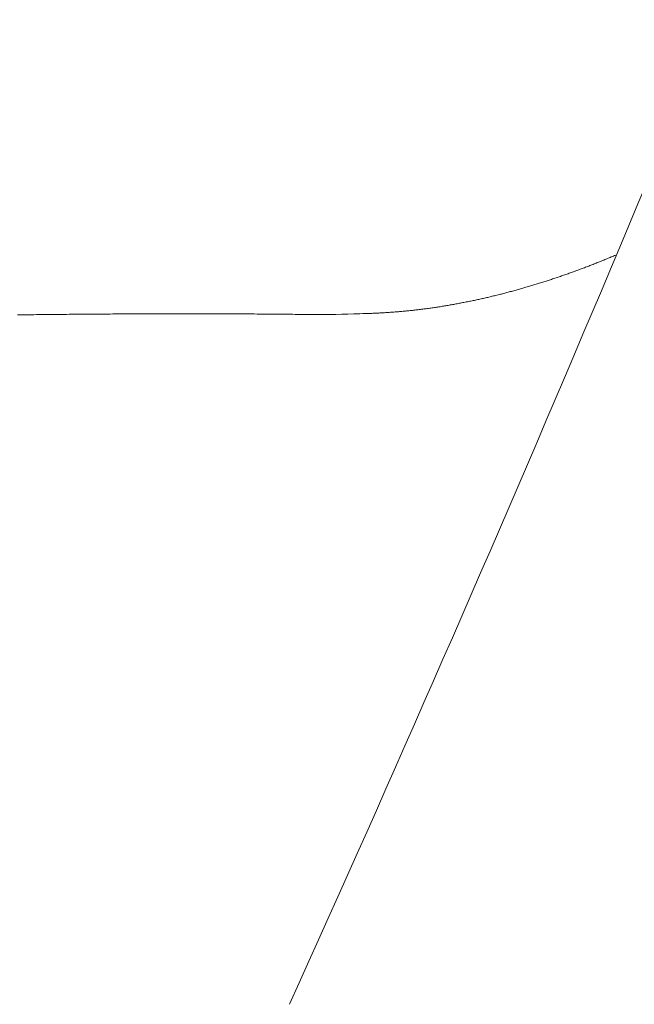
# Model space of a CAD drawing. Header units: millimetres. Extents: x -2274 to 12297, y -16157 to 26321.
# Tile 249 of 256: x -481.54 to -478.63, y -851.03 to -846.37. Entities that reach past the tile are written whole.
import ezdxf

# ---------------------------------------------------------------- set-up
doc = ezdxf.new("R2010")
doc.units = ezdxf.units.MM

msp = doc.modelspace()

# ---------------------------------------------------------------- linework, layer by layer
at = {"color": 253, "linetype": 'ByBlock', "lineweight": 13}
for points in [[(-480.2607, -851.0264, 0.01172), (-477.4773, -844.4528)], [(-480.1825, -847.7651, 0.011169), (-479.9575, -847.7626)], [(-479.8994, -847.7608, 0.001714), (-479.9575, -847.7627)]]:
    msp.add_lwpolyline(points, format="xyb", dxfattribs=at)
at = {"color": 253, "lineweight": 13}
for points in [[(-479.8995, -847.7608, 0), (-479.8935, -847.7606, 0), (-479.8885, -847.7604, 0), (-479.8825, -847.7603, 0), (-479.8775, -847.7601, 0), (-479.8715, -847.7599, 0), (-479.8665, -847.7596, 0), (-479.8615, -847.7594, 0), (-479.8555, -847.7592, 0), (-479.8505, -847.7589, 0), (-479.8445, -847.7587, 0), (-479.8395, -847.7584, 0), (-479.8335, -847.7581, 0), (-479.8285, -847.7578, 0), (-479.8225, -847.7575, 0), (-479.8175, -847.7572, 0), (-479.8115, -847.7569, 0), (-479.8065, -847.7565, 0), (-479.8005, -847.7562, 0), (-479.7955, -847.7558, 0), (-479.7895, -847.7554, 0), (-479.7845, -847.755, 0), (-479.7785, -847.7546, 0), (-479.7735, -847.7542, 0), (-479.7675, -847.7538, 0), (-479.7625, -847.7534, 0), (-479.7565, -847.7529, 0), (-479.7515, -847.7525, 0), (-479.7455, -847.752, 0), (-479.7405, -847.7516, 0), (-479.7355, -847.7511, 0), (-479.7295, -847.7506, 0), (-479.7245, -847.7501, 0), (-479.7185, -847.7496, 0), (-479.7135, -847.749, 0), (-479.7075, -847.7485, 0), (-479.7025, -847.7479, 0), (-479.6965, -847.7474, 0), (-479.6915, -847.7468, 0), (-479.6855, -847.7462, 0), (-479.6805, -847.7456, 0), (-479.6745, -847.745, 0), (-479.6695, -847.7444, 0), (-479.6645, -847.7438, 0), (-479.6585, -847.7432, 0), (-479.6535, -847.7425, 0), (-479.6475, -847.7419, 0), (-479.6425, -847.7412, 0), (-479.6365, -847.7405, 0), (-479.6315, -847.7398, 0), (-479.6255, -847.7391, 0), (-479.6205, -847.7384, 0), (-479.6155, -847.7377, 0), (-479.6095, -847.737, 0), (-479.6045, -847.7362, 0), (-479.5985, -847.7355, 0), (-479.5935, -847.7347, 0), (-479.5875, -847.734, 0), (-479.5825, -847.7332, 0), (-479.5765, -847.7324, 0), (-479.5715, -847.7316, 0), (-479.5665, -847.7308, 0), (-479.5605, -847.73, 0), (-479.5555, -847.7291, 0), (-479.5495, -847.7283, 0), (-479.5445, -847.7274, 0), (-479.5385, -847.7266, 0), (-479.5335, -847.7257, 0), (-479.5285, -847.7248, 0), (-479.5225, -847.7239, 0), (-479.5175, -847.723, 0), (-479.5115, -847.7221, 0), (-479.5065, -847.7212, 0), (-479.5015, -847.7202, 0), (-479.4955, -847.7193, 0), (-479.4905, -847.7183, 0), (-479.4845, -847.7174, 0), (-479.4795, -847.7164, 0), (-479.4745, -847.7154, 0), (-479.4685, -847.7144, 0), (-479.4635, -847.7134, 0), (-479.4575, -847.7124, 0), (-479.4525, -847.7114, 0), (-479.4475, -847.7104, 0), (-479.4415, -847.7093, 0), (-479.4365, -847.7083, 0), (-479.4305, -847.7072, 0), (-479.4255, -847.7061, 0), (-479.4205, -847.7051, 0), (-479.4145, -847.704, 0), (-479.4095, -847.7029, 0), (-479.4045, -847.7018, 0), (-479.3985, -847.7007, 0), (-479.3935, -847.6995, 0), (-479.3875, -847.6984, 0), (-479.3825, -847.6972, 0), (-479.3775, -847.6961, 0), (-479.3715, -847.6949, 0), (-479.3665, -847.6938, 0), (-479.3615, -847.6926, 0), (-479.3555, -847.6914, 0), (-479.3505, -847.6902, 0), (-479.3455, -847.689, 0), (-479.3395, -847.6878, 0), (-479.3345, -847.6865, 0), (-479.3285, -847.6853, 0), (-479.3235, -847.6841, 0), (-479.3185, -847.6828, 0), (-479.3125, -847.6815, 0), (-479.3075, -847.6803, 0), (-479.3025, -847.679, 0), (-479.2965, -847.6777, 0), (-479.2915, -847.6764, 0), (-479.2865, -847.6751, 0), (-479.2805, -847.6738, 0), (-479.2755, -847.6725, 0), (-479.2705, -847.6711, 0), (-479.2645, -847.6698, 0), (-479.2595, -847.6684, 0), (-479.2545, -847.6671, 0), (-479.2495, -847.6657, 0), (-479.2435, -847.6643, 0), (-479.2385, -847.6629, 0), (-479.2335, -847.6616, 0), (-479.2275, -847.6602, 0), (-479.2225, -847.6587, 0), (-479.2175, -847.6573, 0), (-479.2115, -847.6559, 0), (-479.2065, -847.6545, 0), (-479.2015, -847.653, 0), (-479.1955, -847.6516, 0), (-479.1905, -847.6501, 0), (-479.1855, -847.6486, 0), (-479.1805, -847.6472, 0), (-479.1745, -847.6457, 0), (-479.1695, -847.6442, 0), (-479.1645, -847.6427, 0), (-479.1585, -847.6412, 0), (-479.1535, -847.6396, 0), (-479.1485, -847.6381, 0), (-479.1435, -847.6366, 0), (-479.1375, -847.635, 0), (-479.1325, -847.6335, 0), (-479.1275, -847.6319, 0), (-479.1225, -847.6304, 0), (-479.1165, -847.6288, 0), (-479.1115, -847.6272, 0), (-479.1065, -847.6256, 0), (-479.1015, -847.624, 0), (-479.0955, -847.6224, 0), (-479.0905, -847.6208, 0), (-479.0855, -847.6192, 0), (-479.0805, -847.6175, 0), (-479.0745, -847.6159, 0), (-479.0695, -847.6142, 0), (-479.0645, -847.6126, 0), (-479.0595, -847.6109, 0), (-479.0535, -847.6092, 0), (-479.0485, -847.6076, 0), (-479.0435, -847.6059, 0), (-479.0385, -847.6042, 0), (-479.0335, -847.6025, 0), (-479.0275, -847.6008, 0), (-479.0225, -847.599, 0), (-479.0175, -847.5973, 0), (-479.0125, -847.5956, 0), (-479.0065, -847.5938, 0), (-479.0015, -847.5921, 0), (-478.9965, -847.5903, 0), (-478.9915, -847.5886, 0), (-478.9865, -847.5868, 0), (-478.9805, -847.585, 0), (-478.9755, -847.5832, 0), (-478.9705, -847.5814, 0), (-478.9655, -847.5796, 0), (-478.9605, -847.5778, 0), (-478.9555, -847.576, 0), (-478.9495, -847.5742, 0), (-478.9445, -847.5723, 0), (-478.9395, -847.5705, 0), (-478.9345, -847.5687, 0), (-478.9295, -847.5668, 0), (-478.9245, -847.5649, 0), (-478.9185, -847.5631, 0), (-478.9135, -847.5612, 0), (-478.9085, -847.5593, 0), (-478.9035, -847.5574, 0), (-478.8985, -847.5555, 0), (-478.8935, -847.5536, 0), (-478.8875, -847.5517, 0), (-478.8825, -847.5498, 0), (-478.8775, -847.5478, 0), (-478.8725, -847.5459, 0), (-478.8675, -847.544, 0), (-478.8625, -847.542, 0), (-478.8575, -847.5401, 0), (-478.8525, -847.5381, 0), (-478.8465, -847.5361, 0), (-478.8415, -847.5341, 0), (-478.8365, -847.5322, 0), (-478.8315, -847.5302, 0), (-478.8265, -847.5282, 0), (-478.8215, -847.5262, 0), (-478.8165, -847.5241, 0), (-478.8115, -847.5221, 0), (-478.8065, -847.5201, 0), (-478.8005, -847.5181, 0), (-478.7955, -847.516, 0), (-478.7905, -847.514, 0), (-478.7855, -847.5119, 0), (-478.7805, -847.5098, 0), (-478.7755, -847.5078, 0), (-478.7705, -847.5057, 0), (-478.7655, -847.5036, 0), (-478.7605, -847.5015, 0), (-478.7555, -847.4994, 0), (-478.7505, -847.4973, 0), (-478.7455, -847.4952, 0), (-478.7405, -847.4931, 0), (-478.7345, -847.491, 0), (-478.7295, -847.4888, 0), (-478.7245, -847.4867, 0), (-478.7195, -847.4846, 0), (-478.7145, -847.4824, 0)], [(-480.1825, -847.7651, 0), (-480.1955, -847.765, 0), (-480.2085, -847.7648, 0), (-480.2215, -847.7647, 0), (-480.2345, -847.7645, 0), (-480.2465, -847.7644, 0), (-480.2595, -847.7642, 0), (-480.2725, -847.7641, 0), (-480.2855, -847.764, 0), (-480.2985, -847.7638, 0), (-480.3115, -847.7637, 0), (-480.3245, -847.7636, 0), (-480.3375, -847.7635, 0), (-480.3495, -847.7634, 0), (-480.3625, -847.7633, 0), (-480.3755, -847.7631, 0), (-480.3885, -847.763, 0), (-480.4015, -847.7629, 0), (-480.4145, -847.7629, 0), (-480.4275, -847.7628, 0), (-480.4405, -847.7627, 0), (-480.4525, -847.7626, 0), (-480.4655, -847.7625, 0), (-480.4785, -847.7625, 0), (-480.4915, -847.7624, 0), (-480.5045, -847.7623, 0), (-480.5175, -847.7623, 0), (-480.5305, -847.7622, 0), (-480.5435, -847.7621, 0), (-480.5555, -847.7621, 0), (-480.5685, -847.762, 0), (-480.5815, -847.762, 0), (-480.5945, -847.7619, 0), (-480.6075, -847.7619, 0), (-480.6205, -847.7619, 0), (-480.6335, -847.7618, 0), (-480.6465, -847.7618, 0), (-480.6585, -847.7618, 0), (-480.6715, -847.7618, 0), (-480.6845, -847.7618, 0), (-480.6975, -847.7617, 0), (-480.7105, -847.7617, 0), (-480.7235, -847.7617, 0), (-480.7365, -847.7617, 0), (-480.7495, -847.7617, 0), (-480.7615, -847.7617, 0), (-480.7745, -847.7617, 0), (-480.7875, -847.7617, 0), (-480.8005, -847.7617, 0), (-480.8135, -847.7618, 0), (-480.8265, -847.7618, 0), (-480.8395, -847.7618, 0), (-480.8525, -847.7618, 0), (-480.8645, -847.7618, 0), (-480.8775, -847.7619, 0), (-480.8905, -847.7619, 0), (-480.9035, -847.7619, 0), (-480.9165, -847.762, 0), (-480.9295, -847.762, 0), (-480.9425, -847.7621, 0), (-480.9545, -847.7621, 0), (-480.9675, -847.7622, 0), (-480.9805, -847.7622, 0), (-480.9935, -847.7623, 0), (-481.0065, -847.7623, 0), (-481.0195, -847.7624, 0), (-481.0325, -847.7624, 0), (-481.0455, -847.7625, 0), (-481.0575, -847.7626, 0), (-481.0705, -847.7627, 0), (-481.0835, -847.7627, 0), (-481.0965, -847.7628, 0), (-481.1095, -847.7629, 0), (-481.1225, -847.763, 0), (-481.1355, -847.7631, 0), (-481.1485, -847.7631, 0), (-481.1605, -847.7632, 0), (-481.1735, -847.7633, 0), (-481.1865, -847.7634, 0), (-481.1995, -847.7635, 0), (-481.2125, -847.7636, 0), (-481.2255, -847.7637, 0), (-481.2385, -847.7638, 0), (-481.2515, -847.7639, 0), (-481.2635, -847.7641, 0), (-481.2765, -847.7642, 0), (-481.2895, -847.7643, 0), (-481.3025, -847.7644, 0), (-481.3155, -847.7645, 0), (-481.3285, -847.7646, 0), (-481.3415, -847.7648, 0), (-481.3545, -847.7649, 0), (-481.3665, -847.765, 0), (-481.3795, -847.7652, 0), (-481.3925, -847.7653, 0), (-481.4055, -847.7654, 0), (-481.4185, -847.7656, 0), (-481.4315, -847.7657, 0), (-481.4445, -847.7659, 0), (-481.4575, -847.766, 0), (-481.4695, -847.7662, 0), (-481.4825, -847.7663, 0), (-481.4955, -847.7665, 0), (-481.5085, -847.7666, 0), (-481.5215, -847.7668, 0), (-481.5345, -847.7669, 0), (-481.5475, -847.7671, 0)]]:
    msp.add_polyline3d(points, dxfattribs=at)

doc.saveas('drawing.dxf')
